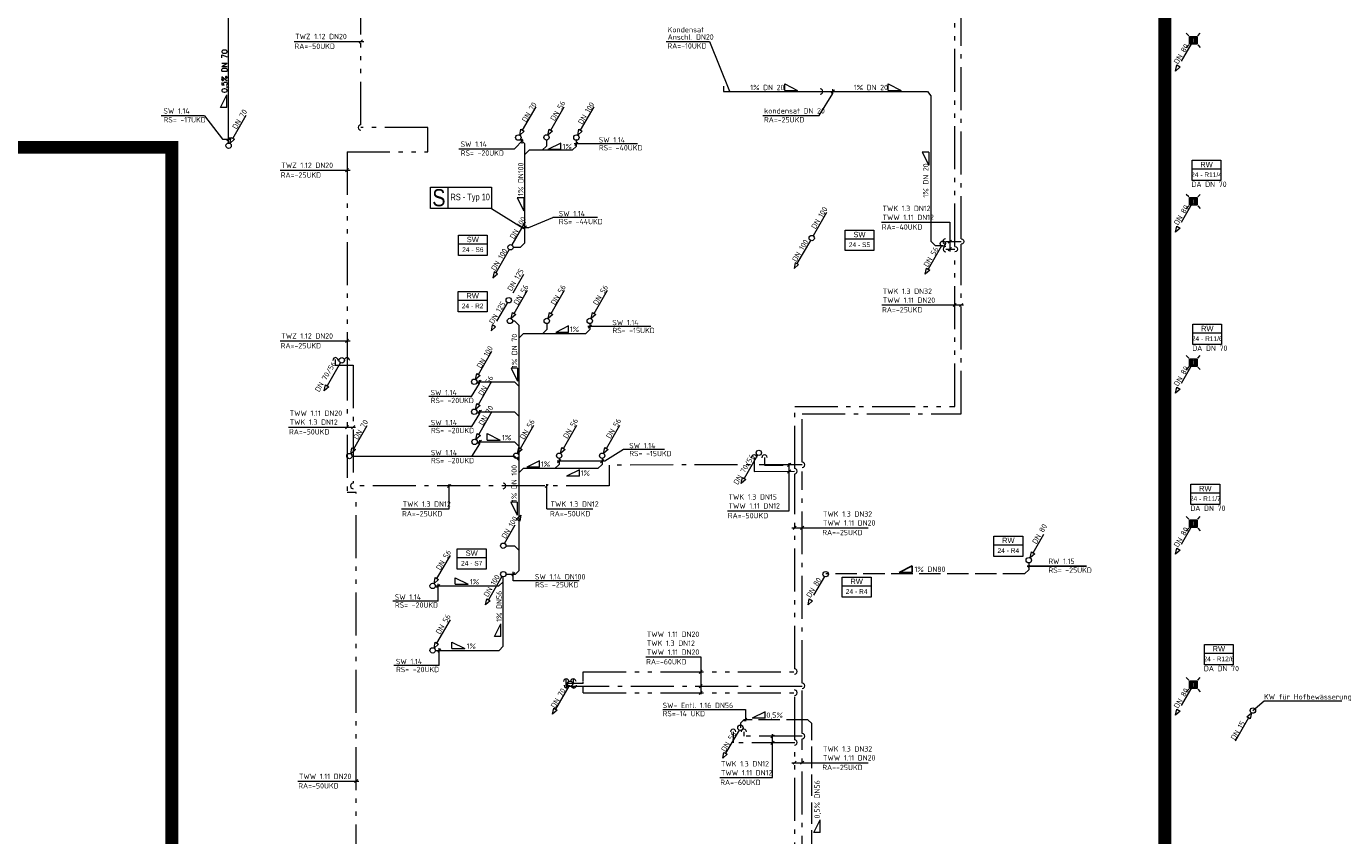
# Model space of a CAD drawing. Header units: metres. Extents: x -5 to 278, y -19 to 180.
# Tile 20 of 59: x 68 to 98, y 82 to 101. Entities that reach past the tile are written whole.
import ezdxf
from ezdxf.enums import TextEntityAlignment as Align

# ---------------------------------------------------------------- set-up
doc = ezdxf.new("R2010")
doc.units = ezdxf.units.M
doc.header["$LTSCALE"] = 0.1
for name, pattern in [('_PGMM_Ge_2Pkt', [16, 10, -2, 0, -2, 0, -2]), ('_PGMM_Ge_3Pkt', [18, 10, -2, 0, -2, 0, -2, 0, -2]), ('_PGMM_Ge_Ku', [6.5, 5, -1.5]), ('_PGMM_Ge_Pkt', [14, 10, -2, 0, -2])]:
    doc.linetypes.add(name, pattern=pattern)
doc.layers.get('0').update_dxf_attribs({"linetype": 'CONTINUOUS', "lineweight": 20})
for name, color, linetype, lineweight in [('A_TWW Bereiter_4', 34, 'CONTINUOUS', 20), ('S_Ablauf', 250, 'CONTINUOUS', 20), ('S_Fallstrangentlüftung', 24, '_PGMM_Ge_Ku', 20), ('S_Fallstrangentlüftung TXT', 24, 'CONTINUOUS', 20), ('S_Kaltwasser', 90, '_PGMM_Ge_Pkt', 20), ('S_Kondensat', 23, 'CONTINUOUS', 20), ('S_Kondensat TXT', 23, 'CONTINUOUS', 20), ('S_Regenwasser', 162, '_PGMM_Ge_Ku', 20), ('S_Regenwasser TXT', 162, 'CONTINUOUS', 20), ('S_Schmutzwasser', 34, 'CONTINUOUS', 20), ('S_Schmutzwasser TXT', 34, 'CONTINUOUS', 20), ('S_Stempel Schott', 125, 'CONTINUOUS', 20), ('S_TXT Strang RW', 140, 'CONTINUOUS', 20), ('S_TXT Strang SW', 30, 'CONTINUOUS', 20), ('S_TXT_W+K+Z', 125, 'CONTINUOUS', 20), ('S_Warmwasser', 10, '_PGMM_Ge_2Pkt', 20), ('S_Zirkulation', 21, '_PGMM_Ge_3Pkt', 20)]:
    doc.layers.add(name, color=color, linetype=linetype, lineweight=lineweight)
doc.styles.add('ACS_ISOCT', font='ISOCT')
doc.styles.add('Arial', font='arial.ttf')
doc.styles.add('ARIAL_NARROW', font='ARIALN.TTF')
doc.styles.add('Romans 2.0 mm', font='romans.shx', dxfattribs={"height": 2})
doc.styles.get("Standard").update_dxf_attribs({"font": 'isocp.shx', "height": 0.001})

# ---------------------------------------------------------------- blocks, each defined once
blk = doc.blocks.new('Ablauf')
at = {"color": 0, "linetype": 'ByBlock'}
for p, q in [((-0.105, 0.105), (-0.165, 0.165)), ((-0.09, 0.09), (0.09, 0.09)), ((-0.09, -0.09), (-0.09, 0.09)), ((0.075, 0.075), (-0.075, 0.075)), ((-0.075, 0.075), (-0.075, -0.075)), ((-0.045, 0.075), (-0.045, -0.075)), ((-0.015, -0.075), (-0.015, 0.075)), ((0.015, 0.075), (0.015, -0.075)), ((0.045, -0.075), (0.045, 0.075)), ((0.075, -0.075), (0.075, 0.075)), ((0.09, 0.09), (0.09, -0.09)), ((0.105, 0.105), (0.165, 0.165)), ((-0.105, -0.105), (-0.165, -0.165)), ((0.09, -0.09), (-0.09, -0.09)), ((-0.075, -0.075), (0.075, -0.075)), ((0.105, -0.105), (0.165, -0.165))]:
    blk.add_line(p, q, dxfattribs=at)
blk = doc.blocks.new('*U27')
at = {"color": 0, "linetype": 'ByBlock'}
blk.add_wipeout([(0, 0), (0.671, 0), (0.671, -0.473), (0, -0.473)], dxfattribs=at)
blk.add_lwpolyline([(0, 0), (0.671, 0), (0.671, -0.473), (0, -0.473)], close=True, dxfattribs=at)
blk.add_lwpolyline([(0, -0.203), (0.671, -0.203)], dxfattribs=at)
blk.add_lwpolyline([(0, -0.203), (0.671, -0.203)], dxfattribs=at)
at = {"color": 0, "linetype": 'ByBlock', "insert": (0.336, -0.102), "char_height": 0.125, "width": 0.20598, "attachment_point": 5, "style": 'ACS_ISOCT'}
blk.add_mtext('{\\fArial|b0|i0|c0|p34;RW}', dxfattribs=at)
at = {"color": 0, "linetype": 'ByBlock', "style": 'Arial'}
blk.add_attdef('STRANG_NR.', text='', height=0.11, dxfattribs=at).set_placement((0.336, -0.338), align=Align.MIDDLE_CENTER)
blk = doc.blocks.new('*U28')
at = {"color": 0, "linetype": 'ByBlock'}
blk.add_wipeout([(0, 0), (0.671, 0), (0.671, -0.473), (0, -0.473)], dxfattribs=at)
blk.add_lwpolyline([(0, 0), (0.671, 0), (0.671, -0.473), (0, -0.473)], close=True, dxfattribs=at)
blk.add_lwpolyline([(0, -0.203), (0.671, -0.203)], dxfattribs=at)
blk.add_lwpolyline([(0, -0.203), (0.671, -0.203)], dxfattribs=at)
at = {"color": 0, "linetype": 'ByBlock', "insert": (0.336, -0.102), "char_height": 0.125, "width": 0.20598, "attachment_point": 5, "style": 'ACS_ISOCT'}
blk.add_mtext('{\\fArial|b0|i0|c0|p34;SW}', dxfattribs=at)
at = {"color": 0, "linetype": 'ByBlock', "style": 'Arial'}
blk.add_attdef('STRANG_NR.', text='', height=0.11, dxfattribs=at).set_placement((0.336, -0.338), align=Align.MIDDLE_CENTER)
blk = doc.blocks.new('*U29')
at = {"color": 0, "linetype": 'ByBlock'}
blk.add_wipeout([(0, 0), (0.671, 0), (0.671, -0.473), (0, -0.473)], dxfattribs=at)
blk.add_lwpolyline([(0, 0), (0.671, 0), (0.671, -0.473), (0, -0.473)], close=True, dxfattribs=at)
blk.add_lwpolyline([(0, -0.203), (0.671, -0.203)], dxfattribs=at)
blk.add_lwpolyline([(0, -0.203), (0.671, -0.203)], dxfattribs=at)
at = {"color": 0, "linetype": 'ByBlock', "insert": (0.336, -0.102), "char_height": 0.125, "width": 0.20598, "attachment_point": 5, "style": 'ACS_ISOCT'}
blk.add_mtext('{\\fArial|b0|i0|c0|p34;SW}', dxfattribs=at)
at = {"color": 0, "linetype": 'ByBlock', "style": 'Arial'}
blk.add_attdef('STRANG_NR.', text='', height=0.11, dxfattribs=at).set_placement((0.336, -0.338), align=Align.MIDDLE_CENTER)

msp = doc.modelspace()

# ---------------------------------------------------------------- linework, layer by layer
at = {"layer": 'A_TWW Bereiter_4', "const_width": 0.3}
for points in [[(94.14, 121.061), (-4.238, 121.061), (-4.238, 62.226), (94.14, 62.226)], [(56.64, 98.361), (71.04, 98.361), (71.04, 70.171), (56.64, 70.171)]]:
    msp.add_lwpolyline(points, close=True, dxfattribs=at)
at = {"layer": 'S_Fallstrangentlüftung'}
for p, q in [((78.78, 89.141), (79.092, 89.683)), ((79.053, 89.705), (79.16, 89.8)), ((79.131, 89.66), (79.053, 89.705)), ((79.16, 89.8), (79.131, 89.66)), ((78.811, 89.087), (79.012, 89.087)), ((79.112, 88.987), (79.012, 89.087)), ((84.346, 85.037), (84.265, 84.956)), ((85.836, 85.037), (84.346, 85.037)), ((85.925, 84.948), (85.836, 85.037)), ((84.265, 84.956), (84.265, 84.851)), ((85.925, 81.312), (85.925, 84.948))]:
    msp.add_line(p, q, dxfattribs=at)
at = {"layer": 'S_Fallstrangentlüftung', "linetype": 'Continuous'}
msp.add_ellipse((78.749, 89.087), major_axis=(0, 0.0625), ratio=1, start_param=-1.570796, end_param=4.712389, dxfattribs=at)
at = {"layer": 'S_Fallstrangentlüftung TXT'}
for p, q in [((82.46, 85.272), (84.381, 85.272)), ((84.343, 84.999), (84.419, 85.075)), ((84.381, 85.272), (84.381, 85)), ((84.843, 85.219), (84.543, 85.069)), ((84.843, 85.069), (84.543, 85.069)), ((84.843, 85.069), (84.843, 85.219)), ((85.975, 82.409), (86.125, 82.709)), ((86.125, 82.409), (86.125, 82.709)), ((86.125, 82.409), (85.975, 82.409))]:
    msp.add_line(p, q, dxfattribs=at)
at = {"layer": 'S_Kaltwasser'}
for p, q in [((89.402, 96.229), (89.402, 102.822)), ((89.039, 96.167), (89.402, 96.167)), ((89.402, 92.156), (89.402, 96.104)), ((74.841, 93.425), (74.841, 93.29)), ((74.841, 93.29), (75.255, 93.29)), ((75.255, 93.29), (75.256, 90.54)), ((85.704, 92.156), (89.402, 92.156)), ((85.704, 91.032), (85.704, 92.156)), ((85.701, 90.97), (81.213, 90.965)), ((81.213, 90.965), (81.213, 90.478)), ((84.829, 91.138), (84.829, 90.965)), ((84.829, 90.965), (85.264, 90.965)), ((85.704, 85.887), (85.704, 90.815)), ((81.213, 90.478), (75.255, 90.478)), ((80.216, 85.82), (80.216, 85.987)), ((80.216, 85.82), (85.704, 85.82)), ((80.384, 85.82), (80.384, 85.775)), ((85.704, 84.718), (85.704, 85.762)), ((96.089, 85.079), (95.777, 84.538)), ((96.05, 85.101), (96.157, 85.196)), ((96.128, 85.056), (96.05, 85.101)), ((96.157, 85.196), (96.128, 85.056)), ((84.347, 84.753), (84.347, 84.65)), ((85.704, 84.65), (84.347, 84.65)), ((85.704, 75.332), (85.704, 84.593))]:
    msp.add_line(p, q, dxfattribs=at)
at = {"layer": 'S_Kaltwasser', "linetype": 'Continuous'}
for centre, major_axis, start_param, end_param in [((89.039, 96.167), (-0.0625, 0), 4.708766, 7.866194), ((74.843, 93.403), (0, 0.0625), 4.708766, 7.866194), ((84.829, 91.138), (0, 0.0625), 4.708766, 7.866194), ((85.701, 90.97), (0.0625, 0), 4.708766, 7.866194), ((75.255, 90.478), (-0.0625, 0), 4.708766, 7.866194), ((78.75, 90.478), (0.0625, 0), 4.708766, 7.866194), ((80.216, 85.925), (0, 0.0625), 4.708766, 7.866194), ((80.391, 85.837), (0, -0.0625), 4.708766, 7.866194), ((85.701, 85.825), (0.0625, 0), 4.708766, 7.866194), ((96.188, 85.25), (0, 0.0625), -1.570796, 4.712389), ((84.347, 84.753), (0, 0.0625), 4.708766, 7.866194), ((85.701, 84.655), (0.0625, 0), 4.708766, 7.866194)]:
    msp.add_ellipse(centre, major_axis=major_axis, ratio=1, start_param=start_param, end_param=end_param, dxfattribs=at)
at = {"layer": 'S_Kaltwasser', "linetype": 'Continuous', "extrusion": (0, 0, -1)}
msp.add_ellipse((89.402, 96.167), major_axis=(0.0625, 0), ratio=1, start_param=4.708766, end_param=7.866194, dxfattribs=at)
at = {"layer": 'S_Kondensat'}
for p, q in [((83.873, 99.787), (83.873, 99.663, 3.21)), ((83.873, 99.663, 3.21), (88.617, 99.663, 0.055)), ((88.7, 99.563), (88.7, 96.175)), ((88.8, 96.075), (88.7, 96.175)), ((88.8, 96.075), (88.975, 96.075))]:
    msp.add_line(p, q, dxfattribs=at)
at = {"layer": 'S_Kondensat', "extrusion": (0.553724, 0, 0.8327)}
msp.add_line((88.617, 99.663, 0.055), (88.7, 99.563), dxfattribs=at)
at = {"layer": 'S_Kondensat', "linetype": 'Continuous'}
msp.add_ellipse((86.122, 99.663, 1.715), major_axis=(0.0625, 0), ratio=1, start_param=4.708766, end_param=7.866194, dxfattribs=at)
at = {"layer": 'S_Kondensat TXT'}
for p, q in [((82.541, 100.823, 3.21), (83.55, 100.823, 3.21)), ((83.55, 100.823, 3.21), (84.01, 99.671, 3.21)), ((85.297, 99.688, 2.705), (85.298, 99.838, 2.705)), ((85.298, 99.838, 2.705), (85.597, 99.686, 2.705)), ((87.706, 99.688, 1.104), (87.707, 99.838, 1.104)), ((87.707, 99.838, 1.104), (88.006, 99.686, 1.104)), ((85.297, 99.688, 2.705), (85.597, 99.686, 2.705)), ((86.098, 99.103), (86.415, 99.617, 1.376)), ((86.376, 99.626, 1.446), (86.452, 99.701, 1.446)), ((86.415, 99.617, 1.376), (86.413, 99.713, 1.521)), ((87.706, 99.688, 1.104), (88.006, 99.686, 1.104)), ((84.787, 99.103), (86.098, 99.103)), ((88.646, 98.249, -0.072), (88.496, 98.248, -0.072)), ((88.496, 98.248, -0.072), (88.648, 97.949, -0.072)), ((88.646, 98.249, -0.072), (88.648, 97.949, -0.072))]:
    msp.add_line(p, q, dxfattribs=at)
at = {"layer": 'S_Regenwasser'}
for p, q in [((94.769, 100.798), (94.456, 100.256)), ((94.389, 100.139), (94.417, 100.279)), ((94.495, 100.234), (94.389, 100.139)), ((94.417, 100.279), (94.495, 100.234)), ((94.769, 97.048), (94.456, 96.506)), ((94.389, 96.389), (94.417, 96.529)), ((94.495, 96.484), (94.389, 96.389)), ((94.417, 96.529), (94.495, 96.484)), ((79.22, 95.398), (78.907, 94.857)), ((78.845, 94.749), (78.532, 94.208)), ((78.493, 94.23), (78.465, 94.091)), ((78.571, 94.185), (78.493, 94.23)), ((78.465, 94.091), (78.571, 94.185)), ((94.769, 93.298), (94.456, 92.756)), ((94.389, 92.639), (94.417, 92.779)), ((94.495, 92.734), (94.389, 92.639)), ((94.417, 92.779), (94.495, 92.734)), ((91.074, 88.921), (91.386, 89.462)), ((94.769, 89.548), (94.456, 89.006)), ((94.389, 88.889), (94.417, 89.029)), ((94.417, 89.029), (94.495, 88.984)), ((91.006, 88.804), (91.035, 88.944)), ((91.113, 88.899), (91.006, 88.804)), ((91.035, 88.944), (91.113, 88.899)), ((94.495, 88.984), (94.389, 88.889)), ((90.875, 88.429), (86.25, 88.429)), ((90.875, 88.429), (90.975, 88.529)), ((90.975, 88.687), (90.975, 88.529)), ((86.219, 88.371), (85.906, 87.83)), ((85.839, 87.713), (85.867, 87.852)), ((85.945, 87.807), (85.839, 87.713)), ((85.867, 87.852), (85.945, 87.807)), ((94.769, 85.798), (94.456, 85.256)), ((94.389, 85.139), (94.417, 85.279)), ((94.495, 85.234), (94.389, 85.139)), ((94.417, 85.279), (94.495, 85.234))]:
    msp.add_line(p, q, dxfattribs=at)
at = {"layer": 'S_Regenwasser', "linetype": 'Continuous'}
for centre in [(94.8, 100.852), (94.8, 97.102), (78.876, 94.803), (94.8, 93.352), (94.8, 89.602), (90.975, 88.75), (86.25, 88.425), (94.8, 85.852)]:
    msp.add_ellipse(centre, major_axis=(0, 0.0625), ratio=1, start_param=-1.570796, end_param=4.712389, dxfattribs=at)
at = {"layer": 'S_Regenwasser TXT', "lineweight": -3}
for p, q in [((88.261, 88.616), (87.961, 88.466)), ((88.261, 88.466), (87.961, 88.466)), ((88.261, 88.466), (88.261, 88.616)), ((92.321, 88.611), (90.938, 88.611)), ((90.955, 88.588), (91, 88.633))]:
    msp.add_line(p, q, dxfattribs=at)
at = {"layer": 'S_Schmutzwasser'}
for p, q in [((72.36, 98.463), (72.36, 103.709)), ((79.199, 98.761), (79.511, 99.302)), ((79.854, 98.764), (80.166, 99.305)), ((80.549, 98.761), (80.861, 99.302)), ((72.459, 98.571), (72.771, 99.112)), ((72.391, 98.454), (72.42, 98.594)), ((72.498, 98.549), (72.391, 98.454)), ((72.42, 98.594), (72.498, 98.549)), ((79.131, 98.644), (79.16, 98.784)), ((79.238, 98.739), (79.131, 98.644)), ((79.25, 98.44), (79.144, 98.546)), ((79.16, 98.784), (79.238, 98.739)), ((79.755, 98.53), (79.755, 98.393)), ((79.786, 98.647), (79.815, 98.786)), ((79.893, 98.741), (79.786, 98.647)), ((79.815, 98.786), (79.893, 98.741)), ((80.45, 98.551), (80.45, 98.552)), ((80.45, 98.393), (80.45, 98.527)), ((80.481, 98.644), (80.51, 98.783)), ((80.588, 98.738), (80.481, 98.644)), ((80.51, 98.783), (80.588, 98.738)), ((79.25, 96.135), (79.25, 98.44)), ((79.35, 98.293), (79.25, 98.193)), ((80.35, 98.293), (79.35, 98.293)), ((79.755, 98.393), (79.655, 98.293)), ((80.45, 98.393), (80.35, 98.293)), ((86.269, 96.845), (85.956, 96.304)), ((79.262, 96.63), (78.949, 96.089)), ((79.25, 96.135), (79.15, 96.035)), ((85.894, 96.196), (85.581, 95.655)), ((88.944, 96.067), (88.631, 95.526)), ((78.887, 95.981), (78.574, 95.44)), ((78.98, 96.035), (79.15, 96.035)), ((78.535, 95.462), (78.507, 95.323)), ((78.613, 95.417), (78.535, 95.462)), ((85.542, 95.677), (85.514, 95.538)), ((85.514, 95.538), (85.62, 95.632)), ((85.62, 95.632), (85.542, 95.677)), ((88.564, 95.409), (88.592, 95.548)), ((88.67, 95.503), (88.564, 95.409)), ((88.592, 95.548), (88.67, 95.503)), ((78.507, 95.323), (78.613, 95.417)), ((79.003, 94.492), (79.315, 95.034)), ((79.861, 94.492), (80.174, 95.034)), ((80.861, 94.492), (81.174, 95.034)), ((78.935, 94.375), (78.964, 94.515)), ((79.042, 94.47), (78.935, 94.375)), ((78.964, 94.515), (79.042, 94.47)), ((78.967, 94.321), (79.012, 94.321)), ((79.012, 94.321), (79.112, 94.221)), ((79.112, 94.221), (79.112, 88.505)), ((79.762, 94.259), (79.762, 94.121)), ((79.794, 94.375), (79.822, 94.515)), ((79.9, 94.47), (79.794, 94.375)), ((79.822, 94.515), (79.9, 94.47)), ((80.762, 94.259), (80.762, 94.121)), ((80.794, 94.375), (80.822, 94.515)), ((80.9, 94.47), (80.794, 94.375)), ((80.822, 94.515), (80.9, 94.47)), ((79.212, 94.021), (79.112, 93.921)), ((80.663, 94.021), (79.212, 94.021)), ((79.663, 94.021), (79.762, 94.121)), ((80.663, 94.021), (80.762, 94.121)), ((78.173, 93.075), (78.485, 93.616)), ((74.962, 93.349), (74.649, 92.807)), ((78.105, 92.958), (78.134, 93.097)), ((78.212, 93.052), (78.105, 92.958)), ((78.134, 93.097), (78.212, 93.052)), ((74.582, 92.69), (74.61, 92.83)), ((74.688, 92.785), (74.582, 92.69)), ((74.61, 92.83), (74.688, 92.785)), ((78.137, 92.904), (79.012, 92.904)), ((78.173, 92.376), (78.485, 92.917)), ((79.012, 92.904), (79.112, 92.804)), ((78.105, 92.259), (78.134, 92.399)), ((78.134, 92.399), (78.212, 92.354)), ((78.212, 92.354), (78.105, 92.259)), ((78.137, 92.205), (79.012, 92.205)), ((78.181, 91.676), (78.493, 92.217)), ((79.012, 92.205), (79.112, 92.105)), ((75.269, 91.346), (75.581, 91.887)), ((79.149, 91.353), (79.461, 91.894)), ((80.149, 91.353), (80.461, 91.894)), ((81.149, 91.353), (81.461, 91.894)), ((78.113, 91.559), (78.142, 91.699)), ((78.22, 91.654), (78.113, 91.559)), ((78.142, 91.699), (78.22, 91.654)), ((78.145, 91.505), (79.012, 91.505)), ((79.012, 91.505), (79.112, 91.405)), ((75.201, 91.229), (75.23, 91.369)), ((75.308, 91.324), (75.201, 91.229)), ((75.23, 91.369), (75.308, 91.324)), ((75.232, 91.175), (79.012, 91.175)), ((79.012, 91.175), (79.112, 91.075)), ((79.081, 91.236), (79.11, 91.376)), ((79.188, 91.331), (79.081, 91.236)), ((79.11, 91.376), (79.188, 91.331)), ((80.081, 91.236), (80.11, 91.376)), ((80.188, 91.331), (80.081, 91.236)), ((80.11, 91.376), (80.188, 91.331)), ((81.081, 91.236), (81.11, 91.376)), ((81.188, 91.331), (81.081, 91.236)), ((81.11, 91.376), (81.188, 91.331)), ((84.664, 91.196), (84.351, 90.655)), ((79.112, 91.12), (79.094, 91.138)), ((79.212, 90.882), (79.112, 90.782)), ((80.95, 90.882), (79.212, 90.882)), ((79.95, 90.882), (80.05, 90.982)), ((80.05, 91.119), (80.05, 90.982)), ((80.95, 90.882), (81.05, 90.982)), ((81.05, 91.119), (81.05, 90.982)), ((84.284, 90.538), (84.312, 90.677)), ((84.39, 90.632), (84.284, 90.538)), ((84.312, 90.677), (84.39, 90.632)), ((77.205, 88.321, 0.015), (77.518, 88.862, 0.015)), ((78.812, 88.426), (79.034, 88.426)), ((79.034, 88.426), (79.112, 88.505)), ((77.138, 88.204, 0.015), (77.166, 88.344, 0.015)), ((77.244, 88.299, 0.015), (77.138, 88.204, 0.015)), ((77.166, 88.344, 0.015), (77.244, 88.299, 0.015)), ((77.169, 88.15), (78.65, 88.15)), ((78.719, 88.371), (78.406, 87.83)), ((78.75, 86.746), (78.75, 88.363)), ((78.339, 87.713), (78.367, 87.852)), ((78.445, 87.807), (78.339, 87.713)), ((78.367, 87.852), (78.445, 87.807)), ((77.206, 86.821), (77.518, 87.362)), ((77.138, 86.704), (77.167, 86.844)), ((77.244, 86.799), (77.138, 86.704)), ((77.167, 86.844), (77.244, 86.799)), ((77.169, 86.65), (78.654, 86.65)), ((78.654, 86.65), (78.75, 86.746)), ((80.274, 85.821), (79.961, 85.28)), ((79.894, 85.163), (79.922, 85.302)), ((80, 85.257), (79.894, 85.163)), ((79.922, 85.302), (80, 85.257)), ((84.234, 84.796), (83.921, 84.255)), ((83.854, 84.138), (83.882, 84.277)), ((83.96, 84.232), (83.854, 84.138)), ((83.882, 84.277), (83.96, 84.232))]:
    msp.add_line(p, q, dxfattribs=at)
at = {"layer": 'S_Schmutzwasser', "extrusion": (0.008919, 0, 0.99996)}
msp.add_line((78.75, 88.25), (78.65, 88.15), dxfattribs=at)
at = {"layer": 'S_Schmutzwasser', "linetype": 'Continuous'}
for centre in [(79.1, 98.59), (79.755, 98.593), (80.45, 98.59), (72.36, 98.4), (78.918, 96.035), (85.925, 96.25), (88.975, 96.121), (78.904, 94.321), (79.762, 94.321), (80.762, 94.321), (74.993, 93.403), (78.074, 92.904), (78.074, 92.205), (78.082, 91.505), (75.17, 91.175), (79.05, 91.182), (80.05, 91.182), (81.05, 91.182), (84.695, 91.25), (78.75, 88.425), (77.106, 88.15, 0.015), (77.107, 86.65), (80.305, 85.875), (84.265, 84.85)]:
    msp.add_ellipse(centre, major_axis=(0, 0.0625), ratio=1, start_param=-1.570796, end_param=4.712389, dxfattribs=at)
at = {"layer": 'S_Schmutzwasser TXT'}
for p, q in [((72.172, 99.287), (72.322, 99.587)), ((72.322, 99.287), (72.322, 99.587)), ((72.322, 99.287), (72.172, 99.287)), ((71.802, 99.095), (70.792, 99.095)), ((71.802, 99.095), (72.219, 98.551)), ((72.219, 98.551), (72.4, 98.551)), ((72.322, 98.514), (72.397, 98.59)), ((78.999, 98.322), (79.212, 98.534)), ((79.184, 98.56), (79.184, 98.453)), ((78.999, 98.322), (77.715, 98.322)), ((80.086, 98.46), (79.786, 98.31)), ((80.086, 98.31), (79.786, 98.31)), ((80.086, 98.31), (80.086, 98.46)), ((81.869, 98.443), (80.401, 98.443)), ((80.412, 98.406), (80.487, 98.481)), ((79.225, 97.186), (79.075, 97.186)), ((79.075, 97.186), (79.225, 96.886)), ((79.225, 97.186), (79.225, 96.886)), ((79.341, 96.499), (79.899, 96.725)), ((80.938, 96.725), (79.899, 96.725)), ((79.2, 96.499), (79.341, 96.499)), ((79.213, 96.462), (79.288, 96.537)), ((80.727, 94.153), (80.802, 94.228)), ((80.27, 94.203), (79.97, 94.053)), ((80.27, 94.053), (79.97, 94.053)), ((80.27, 94.053), (80.27, 94.203)), ((82.184, 94.19), (80.715, 94.19)), ((79.084, 93.218), (78.934, 93.218)), ((78.934, 93.218), (79.084, 92.918)), ((79.084, 93.218), (79.084, 92.918)), ((78.013, 92.56), (78.197, 92.862)), ((78.16, 92.866), (78.235, 92.941)), ((78.197, 92.862), (78.197, 92.943)), ((78.013, 92.56), (77.014, 92.56)), ((78.019, 91.862), (78.203, 92.163)), ((78.165, 92.167), (78.24, 92.243)), ((78.203, 92.163), (78.203, 92.244)), ((78.019, 91.862), (77.02, 91.862)), ((78.019, 91.162), (78.203, 91.463)), ((78.165, 91.467), (78.24, 91.543)), ((78.203, 91.463), (78.203, 91.544)), ((78.377, 91.547), (78.377, 91.697)), ((78.377, 91.697), (78.677, 91.547)), ((78.377, 91.547), (78.677, 91.547)), ((78.019, 91.162), (77.02, 91.162)), ((81.549, 91.325), (81.111, 91.057)), ((82.5, 91.326), (81.549, 91.325)), ((79.596, 91.063), (79.296, 90.913)), ((79.596, 90.913), (79.296, 90.913)), ((79.596, 90.913), (79.596, 91.063)), ((81.111, 91.057), (80.003, 91.057)), ((80.012, 91.02), (80.088, 91.095)), ((80.522, 90.856), (80.222, 90.706)), ((80.522, 90.706), (80.522, 90.856)), ((81.012, 91.02), (81.088, 91.095)), ((80.522, 90.706), (80.222, 90.706)), ((79.076, 90.1), (78.926, 90.1)), ((78.926, 90.1), (79.076, 89.8)), ((79.076, 90.1), (79.076, 89.8)), ((78.945, 88.39), (79.02, 88.465)), ((78.981, 88.271), (78.981, 88.477)), ((77.198, 88.112), (77.274, 88.188)), ((77.236, 87.798), (77.236, 88.201)), ((77.629, 88.189), (77.629, 88.339)), ((77.629, 88.339), (77.929, 88.189)), ((77.629, 88.189), (77.929, 88.189)), ((80.513, 88.271), (78.981, 88.271)), ((77.236, 87.798), (76.182, 87.798)), ((78.542, 86.972), (78.692, 87.272)), ((78.692, 86.972), (78.692, 87.272)), ((78.692, 86.972), (78.542, 86.972)), ((77.224, 86.612), (77.299, 86.688)), ((77.261, 86.298), (77.261, 86.701)), ((77.553, 86.692), (77.553, 86.842)), ((77.553, 86.842), (77.853, 86.692)), ((77.553, 86.692), (77.853, 86.692)), ((77.261, 86.298), (76.207, 86.298))]:
    msp.add_line(p, q, dxfattribs=at)
at = {"layer": 'S_Stempel Schott'}
for p, q in [((77.459, 97.436), (77.459, 96.936)), ((78.478, 96.936), (79.212, 96.481))]:
    msp.add_line(p, q, dxfattribs=at)
msp.add_lwpolyline([(77.059, 97.436), (78.478, 97.436), (78.478, 96.936), (77.059, 96.936)], close=True, dxfattribs=at)
at = {"layer": 'S_TXT_W+K+Z'}
for p, q in [((73.882, 100.827), (75.505, 100.827)), ((75.397, 100.789), (75.472, 100.864)), ((73.562, 97.828), (75.185, 97.828)), ((75.077, 97.791), (75.152, 97.866)), ((87.549, 96.62), (89.136, 96.62)), ((89.136, 96.62), (89.136, 95.934)), ((89.098, 96.129), (89.174, 96.204)), ((89.098, 95.952), (89.174, 96.027)), ((87.555, 94.692), (89.457, 94.692)), ((89.214, 94.654), (89.289, 94.729)), ((89.364, 94.654), (89.439, 94.729)), ((73.561, 93.855), (75.184, 93.855)), ((75.076, 93.818), (75.151, 93.893)), ((73.755, 91.85), (75.311, 91.85)), ((75.077, 91.812), (75.152, 91.888)), ((75.218, 91.812), (75.293, 91.888)), ((85.36, 90.932), (85.436, 91.007)), ((85.36, 90.777), (85.436, 90.853)), ((85.398, 89.901), (85.398, 91.007)), ((77.454, 90.44), (77.529, 90.515)), ((77.491, 89.944), (77.491, 90.524)), ((79.722, 90.44), (79.797, 90.515)), ((79.76, 89.944), (79.76, 90.524)), ((76.385, 89.944), (77.491, 89.944)), ((79.76, 89.944), (80.83, 89.944)), ((83.964, 89.9), (85.398, 89.9)), ((85.461, 89.505), (87.24, 89.505)), ((85.491, 89.468), (85.567, 89.543)), ((85.666, 89.468), (85.742, 89.543)), ((82.066, 86.498), (83.342, 86.498)), ((83.342, 86.498), (83.342, 85.629)), ((83.304, 86.116), (83.38, 86.192)), ((83.303, 85.782), (83.379, 85.858)), ((83.304, 85.624), (83.38, 85.699)), ((96.188, 85.25), (96.449, 85.476)), ((96.449, 85.476), (98.259, 85.476)), ((84.976, 84.613), (85.051, 84.688)), ((84.976, 84.463), (85.051, 84.538)), ((85.014, 83.69), (85.014, 84.697)), ((85.461, 84.036), (87.24, 84.036)), ((85.491, 83.999), (85.567, 84.074)), ((85.666, 83.999), (85.742, 84.074)), ((73.97, 83.609), (75.389, 83.609)), ((75.292, 83.571), (75.367, 83.647)), ((83.79, 83.69), (85.014, 83.69))]:
    msp.add_line(p, q, dxfattribs=at)
at = {"layer": 'S_Warmwasser'}
for p, q in [((89.252, 96.052), (89.252, 102.922)), ((89.046, 95.99), (89.252, 95.99)), ((89.252, 92.331), (89.252, 95.927)), ((75.114, 93.465), (75.114, 90.328)), ((85.529, 92.331), (89.252, 92.331)), ((85.529, 90.882), (85.529, 92.331)), ((84.583, 91.138), (84.583, 90.815)), ((84.583, 90.815), (85.526, 90.82)), ((85.529, 86.221), (85.529, 90.757)), ((75.327, 90.328), (75.114, 90.328)), ((75.327, 81.6), (75.327, 90.328)), ((80.379, 85.987), (80.379, 85.882)), ((80.609, 86.154), (85.529, 86.154)), ((80.609, 85.943), (80.609, 86.154)), ((80.23, 85.837), (80.23, 85.882)), ((80.611, 85.882), (80.23, 85.882)), ((80.23, 85.775), (80.23, 85.837)), ((80.609, 85.661), (80.609, 85.818)), ((80.609, 85.661), (85.529, 85.661)), ((80.611, 85.882), (80.611, 85.927)), ((85.529, 84.568), (85.529, 85.604)), ((84.101, 84.753), (84.101, 84.5)), ((85.529, 84.5), (84.101, 84.5)), ((85.529, 75.481), (85.529, 84.443))]:
    msp.add_line(p, q, dxfattribs=at)
at = {"layer": 'S_Warmwasser', "linetype": 'Continuous'}
for centre, major_axis in [((89.046, 95.99), (-0.0625, 0)), ((75.114, 93.403), (0, 0.0625)), ((84.583, 91.138), (0, 0.0625)), ((85.526, 90.82), (0.0625, 0)), ((80.379, 85.925), (0, 0.0625)), ((85.526, 86.159), (0.0625, 0)), ((80.23, 85.837), (0, -0.0625)), ((85.526, 85.666), (0.0625, 0)), ((84.101, 84.753), (0, 0.0625)), ((85.526, 84.505), (0.0625, 0))]:
    msp.add_ellipse(centre, major_axis=major_axis, ratio=1, start_param=4.708766, end_param=7.866194, dxfattribs=at)
at = {"layer": 'S_Warmwasser', "linetype": 'Continuous', "extrusion": (0, 0, -1)}
msp.add_ellipse((89.252, 95.99), major_axis=(0.0625, 0), ratio=1, start_param=4.708766, end_param=7.866194, dxfattribs=at)
at = {"layer": 'S_Zirkulation'}
for p, q in [((75.435, 98.888), (75.435, 114.2)), ((76.991, 98.825), (75.435, 98.825)), ((76.991, 98.256), (76.991, 98.825)), ((75.114, 98.256), (75.114, 93.465)), ((75.114, 98.256), (76.991, 98.256))]:
    msp.add_line(p, q, dxfattribs=at)
at = {"layer": 'S_Zirkulation', "linetype": 'Continuous'}
msp.add_ellipse((75.435, 98.825), major_axis=(-0.0625, 0), ratio=1, start_param=4.708766, end_param=7.866194, dxfattribs=at)

# ---------------------------------------------------------------- block references
at = {"layer": 'S_Ablauf'}
for p in [(94.8, 100.852), (94.8, 97.102), (94.8, 93.352), (94.8, 89.602), (94.8, 85.852)]:
    msp.add_blockref('Ablauf', p, dxfattribs=at)
at = {"layer": 'S_TXT Strang RW'}
for p, values in [((94.774, 98.063), {'STRANG_NR.': '24 - R11/4'}), ((94.791, 94.246), {'STRANG_NR.': '24 - R11/6'}), ((94.746, 90.52), {'STRANG_NR.': '24 - R11/7'}), ((95.061, 86.79), {'STRANG_NR.': '24 - R12/6'})]:
    msp.add_blockref('*U27', p, dxfattribs=at).add_auto_attribs(values)

# ---------------------------------------------------------------- texts
at = {"layer": 'S_Fallstrangentlüftung TXT'}
msp.add_text('DN 100', height=0.125, rotation=59.2913, dxfattribs=at).set_placement((78.806, 89.239))
at = {"layer": 'S_Fallstrangentlüftung TXT', "lineweight": 30}
for s, p in [('SW- Entl. 1.16 DN56', (82.457, 85.308)), ('RS=-14 UKD', (82.457, 85.116)), ('0,5%%% ', (84.871, 85.08))]:
    msp.add_text(s, height=0.125, dxfattribs=at).set_placement(p)
msp.add_text('0,5%%% DN56', height=0.125, rotation=90, dxfattribs=at).set_placement((86.114, 82.737))
at = {"layer": 'S_Kondensat TXT', "lineweight": 30}
for s, p in [('Anschl. DN20', (82.573, 100.869, 3.21)), ('Kondensat', (82.573, 101.039, 3.21)), ('RA=-10UKD', (82.568, 100.661, 3.21)), ('1%%% DN 20', (84.495, 99.693, 2.796)), ('1%%% DN 20', (86.903, 99.693, 1.195)), ('kondensat DN 20', (84.819, 99.149)), ('RA=-25UKD', (84.814, 98.941))]:
    msp.add_text(s, height=0.125, dxfattribs=at).set_placement(p)
msp.add_text('1%%% DN 20', height=0.125, rotation=90, dxfattribs=at).set_placement((88.641, 97.192, 0.019))
at = {"layer": 'S_Regenwasser TXT', "lineweight": -3}
for s, p in [('DN 80', (94.446, 100.287)), ('DN 80', (94.446, 96.537)), ('DN 125', (78.942, 95.002)), ('DN 125', (78.517, 94.238)), ('DN 80', (94.446, 92.787)), ('DN 80', (91.152, 89.113)), ('DN 80', (94.446, 89.037)), ('DN 80', (85.897, 87.865)), ('DN 80', (94.446, 85.287))]:
    msp.add_text(s, height=0.125, rotation=59.2913, dxfattribs=at).set_placement(p)
msp.add_text('1%%% DN80', height=0.125, dxfattribs=at).set_placement((88.316, 88.477))
at = {"layer": 'S_Regenwasser TXT', "lineweight": -3, "char_height": 0.125, "width": 13.51068, "attachment_point": 1}
for s, insert in [('RW 1.15', (91.43, 88.788)), ('\\P\\PRS= -25UKD', (91.433, 88.998))]:
    msp.add_mtext(s, dxfattribs=dict(at, insert=insert))
at = {"layer": 'S_Schmutzwasser TXT', "style": 'Romans 2.0 mm'}
msp.add_text('0,5%%% DN 70', height=0.125, rotation=90, dxfattribs=at).set_placement((72.326, 99.63))
at = {"layer": 'S_Schmutzwasser TXT'}
for s, rotation, p in [('DN 70', 59.2913, (72.544, 98.771)), ('DN 70', 59.2913, (79.28, 98.936)), ('DN 56', 59.2913, (79.943, 98.965)), ('DN 100', 59.2913, (80.587, 98.884)), ('1%%% DN100', 90, (79.218, 97.23)), ('DN 100', 59.2913, (78.999, 96.215)), ('DN 100', 59.2913, (86.013, 96.447)), ('DN 100', 59.2913, (85.567, 95.685)), ('DN 100', 59.2913, (78.566, 95.475)), ('DN 56', 59.2913, (88.626, 95.562)), ('DN 56', 59.2913, (79.087, 94.681)), ('DN 56', 59.2913, (79.953, 94.679)), ('DN 56', 59.2913, (80.935, 94.675)), ('1%%% DN 70', 90, (79.073, 93.223)), ('DN 100', 59.2913, (78.229, 93.206)), ('DN 70/56', 59.2913, (74.465, 92.653)), ('DN 56', 59.2913, (78.267, 92.568)), ('DN 70', 59.2913, (78.273, 91.876)), ('DN 70', 59.2913, (75.361, 91.546)), ('DN 56', 59.2913, (79.231, 91.549)), ('DN 56', 59.2913, (80.239, 91.568)), ('DN 56', 59.2913, (81.24, 91.568)), ('1%%% DN 100', 90, (79.065, 90.105)), ('DN 70/56', 59.2913, (84.203, 90.494)), ('DN 56', 59.2913, (77.283, 88.506)), ('DN 100', 59.2913, (78.391, 87.881)), ('1%%% DN56', 90, (78.716, 87.315)), ('DN 56', 59.2913, (77.275, 87.012)), ('DN 70', 59.2913, (79.952, 85.294)), ('DN 56', 59.2913, (83.916, 84.278))]:
    msp.add_text(s, height=0.125, rotation=rotation, dxfattribs=at).set_placement(p)
for p in [(80.129, 98.319), (80.298, 94.064), (78.72, 91.543), (79.624, 90.924), (80.55, 90.717), (77.973, 88.185), (77.897, 86.687)]:
    msp.add_text('1%%%', height=0.125, dxfattribs=at).set_placement(p)
at = {"layer": 'S_Schmutzwasser TXT', "char_height": 0.125, "width": 13.51068, "attachment_point": 1}
for s, insert in [('SW 1.14', (70.843, 99.272)), ('\\P\\PRS= -17UKD', (70.847, 99.483)), ('SW 1.14', (80.971, 98.599)), ('SW 1.14', (77.757, 98.499)), ('\\P\\PRS= -20UKD', (77.76, 98.709)), ('\\P\\PRS= -40UKD', (80.974, 98.831)), ('SW 1.14', (80.04, 96.881)), ('\\P\\PRS= -44UKD', (80.043, 97.113)), ('SW 1.14', (81.286, 94.346)), ('\\P\\PRS= -15UKD', (81.289, 94.578)), ('SW 1.14', (77.058, 92.716)), ('\\P\\PRS= -20UKD', (77.061, 92.948)), ('SW 1.14', (77.064, 92.018)), ('\\P\\PRS= -20UKD', (77.067, 92.249)), ('SW 1.14', (81.678, 91.481)), ('SW 1.14', (77.064, 91.318)), ('\\P\\PRS= -15UKD', (81.681, 91.713)), ('\\P\\PRS= -20UKD', (77.067, 91.549)), ('SW 1.14 DN100', (79.487, 88.427)), ('\\P\\PRS= -25UKD', (79.49, 88.658)), ('SW 1.14', (76.226, 87.954)), ('\\P\\PRS= -20UKD', (76.229, 88.186)), ('SW 1.14', (76.251, 86.454)), ('\\P\\PRS= -20UKD', (76.254, 86.685))]:
    msp.add_mtext(s, dxfattribs=dict(at, insert=insert))
at = {"layer": 'S_Stempel Schott', "style": 'ARIAL_NARROW'}
for s, height, p in [('S', 0.4, (77.099, 96.99)), ('RS - Typ 10', 0.15, (77.521, 97.131))]:
    msp.add_text(s, height=height, dxfattribs=at).set_placement(p)
at = {"layer": 'S_TXT_W+K+Z'}
for s, p in [('RA=-50UKD', (73.893, 100.653)), ('RA=-25UKD', (73.573, 97.655)), ('RA=-40UKD', (87.556, 96.446)), ('RA=-25UKD', (87.562, 94.518)), ('RA=-25UKD', (73.572, 93.681)), ('RA=-50UKD', (73.765, 91.676)), ('RA=-25UKD', (76.394, 89.77)), ('RA=-50UKD', (79.835, 89.77)), ('RA=-50UKD', (83.974, 89.726)), ('RA=-25UKD', (86.171, 89.332)), ('RA=-60UKD', (82.074, 86.324)), ('KW für Hofbewässerung', (96.447, 85.508)), ('RA=-25UKD', (86.171, 83.863)), ('RA=-50UKD', (73.98, 83.435)), ('RA=-60UKD', (83.797, 83.516))]:
    msp.add_text(s, height=0.125, dxfattribs=at).set_placement(p)
msp.add_text('DN 15', height=0.125, rotation=59.2913, dxfattribs=at).set_placement((95.77, 84.55))
at = {"layer": 'S_TXT_W+K+Z', "char_height": 0.125, "width": 13.51068, "attachment_point": 1}
for s, insert in [('TWZ 1.12 DN20', (73.907, 101.005)), ('TWZ 1.12 DN20', (73.587, 98.006)), ('\\PTWK 1.3 DN12\\PTWW 1.11 DN12', (87.571, 97.211)), ('\\PTWK 1.3 DN32\\PTWW 1.11 DN20', (87.577, 95.283)), ('TWZ 1.12 DN20', (73.586, 94.033)), ('TWW 1.11 DN20\\PTWK 1.3 DN12', (73.78, 92.235)), ('TWK 1.3 DN15\\PTWW 1.11 DN12', (83.989, 90.285)), ('\\PTWK 1.3 DN12', (76.409, 90.329)), ('\\PTWK 1.3 DN12', (79.849, 90.329)), ('\\PTWK 1.3 DN32\\PTWW 1.11 DN20', (86.186, 90.097)), ('TWW 1.11 DN20\\PTWK 1.3 DN12\\PTWW 1.11 DN20', (82.088, 87.089)), ('\\PTWK 1.3 DN32\\PTWW 1.11 DN20', (86.186, 84.628)), ('\\PTWK 1.3 DN12\\PTWW 1.11 DN12', (83.812, 84.281)), ('TWW 1.11 DN20', (73.995, 83.78))]:
    msp.add_mtext(s, dxfattribs=dict(at, insert=insert))

# ---------------------------------------------------------------- next in the draw order: block references
at = {"layer": 'S_TXT Strang RW'}
msp.add_blockref('*U27', (77.701, 95.008), dxfattribs=at).add_auto_attribs({'STRANG_NR.': '24 - R2'})
at = {"layer": 'S_TXT Strang RW', "lineweight": -3}
for p in [(90.163, 89.313), (86.634, 88.359)]:
    msp.add_blockref('*U27', p, dxfattribs=at).add_auto_attribs({'STRANG_NR.': '24 - R4'})
at = {"layer": 'S_TXT Strang SW', "lineweight": -3}
for name, p, values in [('*U28', (86.7, 96.433), {'STRANG_NR.': '24 - S5'}), ('*U28', (77.705, 96.318), {'STRANG_NR.': '24 - S6'}), ('*U29', (77.679, 89.016), {'STRANG_NR.': '24 - S7'})]:
    msp.add_blockref(name, p, dxfattribs=at).add_auto_attribs(values)

# ---------------------------------------------------------------- next in the draw order: texts
at = {"layer": 'S_TXT Strang RW'}
for p in [(94.76, 97.44), (94.778, 93.623), (94.733, 89.897), (95.048, 86.166)]:
    msp.add_text('DA DN 70', height=0.125, dxfattribs=at).set_placement(p)

doc.saveas('drawing.dxf')
